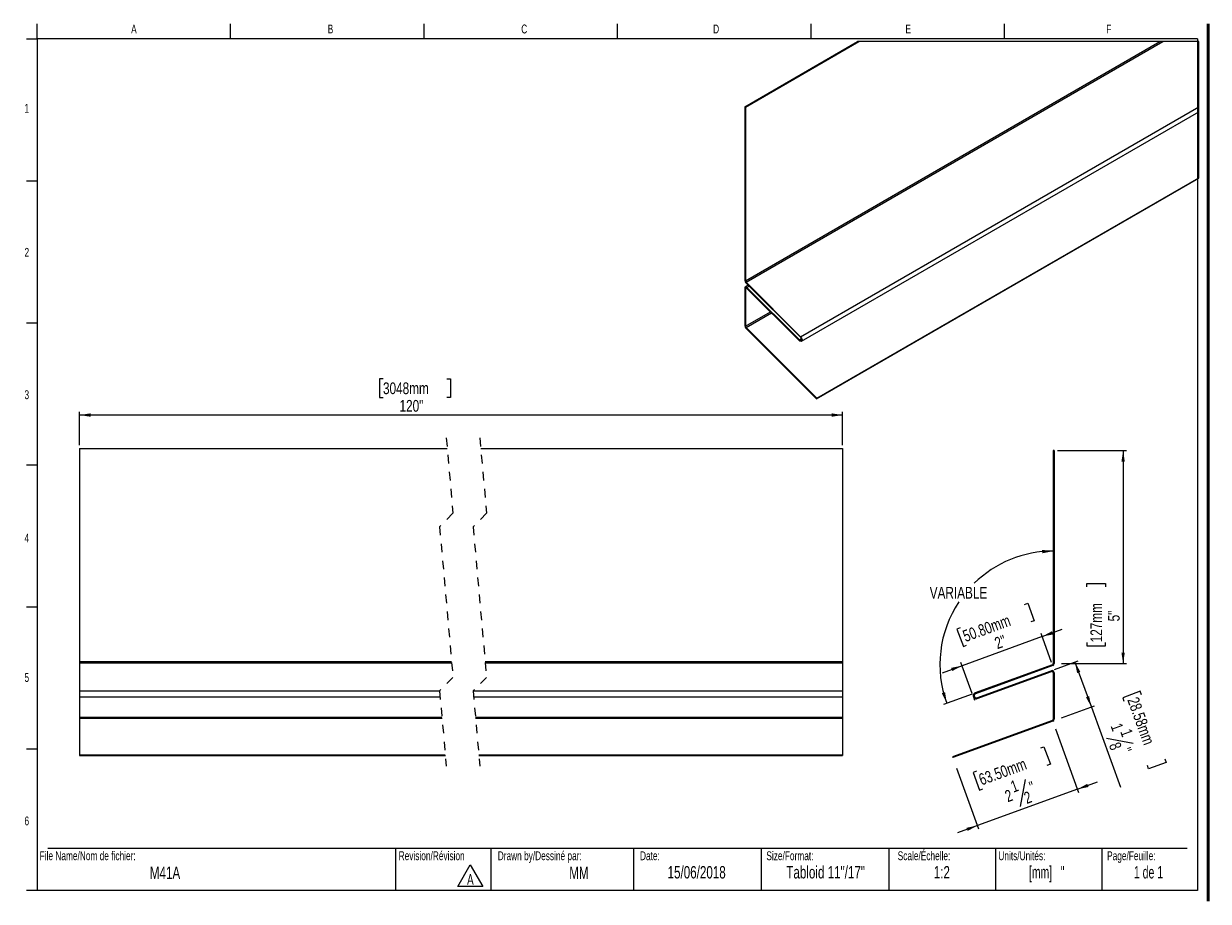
# Model space of a CAD drawing. Header units: inches. Extents: x 0.5 to 29.2, y 0.4 to 19.2.
# Tile 1 of 2: x 0.5 to 14.4, y 0.4 to 10.7. Entities that reach past the tile are written whole.
import ezdxf

# ---------------------------------------------------------------- set-up
doc = ezdxf.new("R2010")
doc.units = ezdxf.units.IN
doc.header["$MEASUREMENT"] = 0
doc.linetypes.add('HIDDEN', pattern=[0.075, 0.05, -0.025])
doc.layers.add('FORMAT', color=7, linetype='Continuous')
doc.styles.add('SLDTEXTSTYLE0', font='TXT', dxfattribs={"width": 0.7})
doc.styles.add('SLDTEXTSTYLE1', font='TXT', dxfattribs={"width": 0.633333})
doc.styles.add('SLDTEXTSTYLE2', font='TXT', dxfattribs={"width": 0.625})
doc.styles.add('SLDTEXTSTYLE4', font='TXT', dxfattribs={"width": 0.75})
doc.dimstyles.new('SLDDIMSTYLE0', dxfattribs={"dimtxt": 0.137795, "dimasz": 0.13, "dimexe": 0, "dimexo": 0.0625, "dimgap": 0.034449, "dimtad": 1, "dimdec": 1, "dimlfac": 2, "dimrnd": 1e-09, "dimzin": 12, "dimdsep": 46, "dimlunit": 5, "dimtxsty": 'SLDTEXTSTYLE4', "dimsah": 1, "dimcen": 0.09, "dimadec": 0, "dimazin": 3, "dimtfac": 1, "dimtdec": 1, "dimtmove": 0, "dimatfit": 0, "dimfxl": 1, "dimfrac": 2, "dimtolj": 1, "dimtzin": 12, "dimarcsym": 0})
doc.dimstyles.new('SLDDIMSTYLE1', dxfattribs={"dimtxt": 0.137795, "dimasz": 0.13, "dimexe": 0, "dimexo": 0.0625, "dimgap": 0.034449, "dimtad": 1, "dimdec": 6, "dimlfac": 2, "dimrnd": 1e-09, "dimzin": 12, "dimdsep": 46, "dimlunit": 5, "dimtxsty": 'SLDTEXTSTYLE4', "dimsah": 1, "dimcen": 0.09, "dimadec": 0, "dimazin": 3, "dimtfac": 1, "dimtdec": 1, "dimtofl": 0, "dimtmove": 0, "dimatfit": 3, "dimfxl": 1, "dimfrac": 2, "dimtolj": 1, "dimtzin": 12, "dimarcsym": 0})
doc.dimstyles.new('SLDDIMSTYLE2', dxfattribs={"dimtxt": 0.137795, "dimasz": 0.13, "dimexe": 0, "dimexo": 0.0625, "dimgap": 0.034449, "dimtad": 1, "dimdec": 1, "dimlfac": 2, "dimrnd": 1e-09, "dimzin": 12, "dimdsep": 46, "dimlunit": 5, "dimtxsty": 'SLDTEXTSTYLE4', "dimsah": 1, "dimcen": 0.09, "dimadec": 0, "dimazin": 3, "dimtfac": 1, "dimtdec": 1, "dimtofl": 0, "dimtmove": 0, "dimatfit": 3, "dimfxl": 1, "dimfrac": 2, "dimtolj": 1, "dimtzin": 12, "dimarcsym": 0})
doc.dimstyles.new('SLDDIMSTYLE3', dxfattribs={"dimtxt": 0.137795, "dimasz": 0.13, "dimexe": 0, "dimexo": 0.0625, "dimgap": 0.034449, "dimtad": 0, "dimtih": 1, "dimtoh": 1, "dimdec": 4, "dimlfac": 2, "dimzin": 12, "dimdsep": 46, "dimlunit": 5, "dimtxsty": 'SLDTEXTSTYLE4', "dimsah": 1, "dimcen": 0.09, "dimazin": 3, "dimtfac": 1, "dimtofl": 0, "dimtmove": 0, "dimatfit": 3, "dimfxl": 1, "dimfrac": 2, "dimtolj": 1, "dimtzin": 12, "dimarcsym": 0})
doc.dimstyles.new('SLDDIMSTYLE4', dxfattribs={"dimtxt": 0.137795, "dimasz": 0.13, "dimexe": 0, "dimexo": 0.0625, "dimgap": 0.034449, "dimtad": 1, "dimdec": 6, "dimlfac": 2, "dimrnd": 1e-09, "dimzin": 12, "dimdsep": 46, "dimlunit": 5, "dimtxsty": 'SLDTEXTSTYLE4', "dimsah": 1, "dimcen": 0.09, "dimadec": 0, "dimazin": 3, "dimtfac": 1, "dimtdec": 1, "dimtmove": 0, "dimatfit": 0, "dimfxl": 1, "dimfrac": 2, "dimtolj": 1, "dimtzin": 12, "dimarcsym": 0})

# ---------------------------------------------------------------- blocks, each defined once
blk = doc.blocks.new('SW_NOTE_0')
at = {"color": 0, "linetype": 'Continuous', "lineweight": 0}
for p, q in [((-0.098, 0.017), (0.048, 0.269)), ((0.048, 0.269), (0.194, 0.017)), ((0.194, 0.017), (-0.098, 0.017))]:
    blk.add_line(p, q, dxfattribs=at)
at = {"color": 0, "linetype": 'Continuous', "lineweight": 0, "insert": (0.049, 0.161), "char_height": 0.125, "attachment_point": 2, "style": 'SLDTEXTSTYLE0'}
blk.add_mtext('A', dxfattribs=at)
blk = doc.blocks.new('_D')
at = {"layer": 'FORMAT'}
for p, q in [((12.219, 3.877), (12.258, 3.891)), ((12.258, 3.891), (12.333, 3.686)), ((12.333, 3.686), (12.294, 3.671)), ((11.464, 3.602), (11.425, 3.588)), ((11.425, 3.588), (11.5, 3.382)), ((12.425, 3.5), (11.486, 3.158)), ((12.536, 3.196), (12.412, 3.537)), ((12.425, 3.5), (12.66, 3.585)), ((11.5, 3.382), (11.539, 3.397)), ((11.486, 3.158), (11.251, 3.072)), ((11.605, 2.83), (11.472, 3.195))]:
    blk.add_line(p, q, dxfattribs=at)
for points in [[(12.425, 3.5), (12.554, 3.525), (12.541, 3.563)], [(11.486, 3.158), (11.357, 3.132), (11.37, 3.095)]]:
    blk.add_solid(points, dxfattribs=at)
at = {"layer": 'FORMAT', "char_height": 0.1378, "attachment_point": 1, "rotation": 20, "style": 'SLDTEXTSTYLE4'}
for s, insert in [('50.80mm', (11.479, 3.564)), ('2"', (11.852, 3.48))]:
    blk.add_mtext(s, dxfattribs=dict(at, insert=insert))
blk = doc.blocks.new('_D_1')
at = {"layer": 'FORMAT'}
for p, q in [((12.57, 3.113), (12.847, 3.214)), ((12.81, 3.2), (13.003, 2.672)), ((13.577, 2.857), (13.372, 2.782)), ((13.592, 2.817), (13.577, 2.857)), ((12.653, 2.545), (13.04, 2.685)), ((13.003, 2.672), (13.346, 1.73)), ((13.372, 2.782), (13.386, 2.742)), ((13.495, 2.243), (13.18, 2.304)), ((13.675, 1.949), (13.661, 1.988)), ((13.881, 2.023), (13.675, 1.949)), ((13.866, 2.063), (13.881, 2.023))]:
    blk.add_line(p, q, dxfattribs=at)
for points in [[(12.81, 3.2), (12.836, 3.071), (12.874, 3.085)], [(13.003, 2.672), (12.977, 2.801), (12.94, 2.787)]]:
    blk.add_solid(points, dxfattribs=at)
at = {"layer": 'FORMAT', "attachment_point": 1, "rotation": 290, "style": 'SLDTEXTSTYLE4'}
for s, insert, char_height in [('28.58mm', (13.553, 2.803), 0.1378), ('1', (13.357, 2.497), 0.138), ('1', (13.47, 2.43), 0.138), ('8', (13.337, 2.273), 0.138), ('"', (13.463, 2.211), 0.138)]:
    blk.add_mtext(s, dxfattribs=dict(at, insert=insert, char_height=char_height))
blk = doc.blocks.new('_D_2')
at = {"layer": 'FORMAT'}
for p, q in [((12.605, 5.682), (13.415, 5.682)), ((13.376, 5.682), (13.376, 3.182)), ((12.951, 4.082), (12.951, 4.124)), ((12.951, 4.124), (13.17, 4.124)), ((13.17, 4.124), (13.17, 4.082)), ((12.951, 3.432), (12.951, 3.39)), ((12.951, 3.39), (13.17, 3.39)), ((13.17, 3.39), (13.17, 3.432)), ((12.651, 3.182), (13.415, 3.182))]:
    blk.add_line(p, q, dxfattribs=at)
for points in [[(13.376, 5.682), (13.356, 5.552), (13.396, 5.552)], [(13.376, 3.182), (13.396, 3.312), (13.356, 3.312)]]:
    blk.add_solid(points, dxfattribs=at)
at = {"layer": 'FORMAT', "char_height": 0.1378, "attachment_point": 1, "rotation": 90, "style": 'SLDTEXTSTYLE4'}
for s, insert in [('127mm', (12.992, 3.432)), ('5"', (13.198, 3.678))]:
    blk.add_mtext(s, dxfattribs=dict(at, insert=insert))
blk = doc.blocks.new('_D_3')
at = {"layer": 'FORMAT'}
blk.add_line((11.602, 2.825), (11.268, 2.703), dxfattribs=at)
for start, end in [(90, 134.2983), (146.5365, 200)]:
    blk.add_arc((12.556, 3.172), 1.331, start, end, dxfattribs=at)
for points in [[(12.556, 4.503), (12.425, 4.517), (12.427, 4.477)], [(11.305, 2.716), (11.286, 2.846), (11.247, 2.835)]]:
    blk.add_solid(points, dxfattribs=at)
at = {"layer": 'FORMAT', "insert": (11.105, 4.083), "char_height": 0.1378, "attachment_point": 1, "style": 'SLDTEXTSTYLE4'}
blk.add_mtext('VARIABLE', dxfattribs=at)
blk = doc.blocks.new('_D_4')
at = {"layer": 'FORMAT'}
for p, q in [((12.583, 2.416), (12.854, 1.671)), ((12.408, 2.193), (12.447, 2.207)), ((12.447, 2.207), (12.522, 2.001)), ((11.42, 1.955), (11.679, 1.244)), ((12.522, 2.001), (12.482, 1.987)), ((11.653, 1.918), (11.614, 1.904)), ((11.614, 1.904), (11.689, 1.698)), ((12.227, 1.822), (12.166, 1.506)), ((12.84, 1.708), (11.666, 1.281)), ((11.689, 1.698), (11.728, 1.713)), ((12.84, 1.708), (13.075, 1.794)), ((11.666, 1.281), (11.431, 1.195))]:
    blk.add_line(p, q, dxfattribs=at)
for points in [[(12.84, 1.708), (12.969, 1.734), (12.956, 1.772)], [(11.666, 1.281), (11.537, 1.255), (11.55, 1.218)]]:
    blk.add_solid(points, dxfattribs=at)
at = {"layer": 'FORMAT', "attachment_point": 1, "rotation": 20, "style": 'SLDTEXTSTYLE4'}
for s, insert, char_height in [('63.50mm', (11.667, 1.88), 0.1378), ('1', (12.04, 1.796), 0.138), ('"', (12.259, 1.79), 0.138), ('2', (11.973, 1.683), 0.138), ('2', (12.197, 1.663), 0.138)]:
    blk.add_mtext(s, dxfattribs=dict(at, insert=insert, char_height=char_height))
blk = doc.blocks.new('_D_5')
at = {"layer": 'FORMAT'}
for p, q in [((4.686, 6.524), (4.644, 6.524)), ((4.644, 6.524), (4.644, 6.306)), ((5.437, 6.524), (5.479, 6.524)), ((5.479, 6.524), (5.479, 6.306)), ((4.644, 6.306), (4.686, 6.306)), ((5.479, 6.306), (5.437, 6.306)), ((1.122, 5.745), (1.122, 6.139)), ((10.083, 5.745), (10.083, 6.139)), ((10.083, 6.1), (1.122, 6.1))]:
    blk.add_line(p, q, dxfattribs=at)
for points in [[(1.122, 6.1), (1.252, 6.08), (1.252, 6.12)], [(10.083, 6.1), (9.953, 6.12), (9.953, 6.08)]]:
    blk.add_solid(points, dxfattribs=at)
at = {"layer": 'FORMAT', "char_height": 0.1378, "attachment_point": 1, "style": 'SLDTEXTSTYLE4'}
for s, insert in [('3048mm', (4.686, 6.483)), ('120"', (4.88, 6.277))]:
    blk.add_mtext(s, dxfattribs=dict(at, insert=insert))

msp = doc.modelspace()

# ---------------------------------------------------------------- linework, layer by layer
at = {"color": 7, "linetype": 'Continuous', "lineweight": 18}
for p, q in [((0.6262516, 10.51707317), (0.6262516, 10.69394495)), ((2.89708494, 10.51707317), (2.89708494, 10.69394495)), ((5.16791827, 10.51707317), (5.16791827, 10.69394495)), ((7.4387516, 10.51707317), (7.4387516, 10.69394495)), ((9.70958494, 10.69394495), (9.70958494, 10.51707317)), ((11.98041827, 10.69394495), (11.98041827, 10.51707317)), ((0.5012516, 10.51707317), (0.6262516, 10.51707317)), ((14.2512516, 10.51707317), (0.6262516, 10.51707317)), ((0.6262516, 10.51707317), (0.6262516, 0.51707317)), ((14.2512516, 10.51707317), (14.2512516, 0.51707317)), ((0.5012516, 8.8504065), (0.6262516, 8.8504065)), ((0.5012516, 7.18373984), (0.6262516, 7.18373984)), ((0.5012516, 5.51707317), (0.6262516, 5.51707317)), ((0.5012516, 3.8504065), (0.6262516, 3.8504065)), ((0.5012516, 2.18373984), (0.6262516, 2.18373984)), ((0.7512516, 1.01707317), (14.1262516, 1.01707317)), ((4.83168021, 1.01707317), (4.83168021, 0.51707317)), ((5.95393245, 1.01707317), (5.95393245, 0.51707317)), ((7.6262516, 1.01707317), (7.6262516, 0.51707317)), ((9.1262516, 1.01707317), (9.1262516, 0.51707317)), ((10.6262516, 1.01707317), (10.6262516, 0.51707317)), ((11.8762516, 1.01707317), (11.8762516, 0.51707317)), ((13.1262516, 1.01707317), (13.1262516, 0.51707317)), ((0.6262516, 0.51707317), (0.5012516, 0.51707317)), ((14.2512516, 0.51707317), (0.6262516, 0.51707317))]:
    msp.add_line(p, q, dxfattribs=at)
at = {"color": 7, "linetype": 'Continuous', "lineweight": 50}
msp.add_line((14.3762516, 10.69394495), (14.3762516, 0.39207317), dxfattribs=at)
at = {"color": 7, "linetype": 'Continuous', "lineweight": 25}
for p, q in [((8.93419378, 9.71943969), (10.25856675, 10.48398424)), ((8.94126421, 7.67401009), (13.80880947, 10.48398424)), ((8.94126421, 9.71535771), (10.2727076, 10.48398424)), ((8.94824311, 7.65847182), (13.84270433, 10.48398424)), ((8.93419378, 9.71943969), (8.93419378, 7.67809207)), ((8.93419378, 9.71943969), (8.94126421, 9.71535771)), ((8.94126421, 9.71535771), (8.94126421, 7.67401009)), ((9.58945064, 7.0188119), (14.26306961, 9.71683492)), ((9.5984852, 6.96653112), (14.26306961, 9.65933873)), ((9.77640272, 6.29139118), (14.26306961, 8.88148873)), ((9.7788221, 6.29766844), (14.26306961, 8.88636974)), ((8.94582607, 7.65219455), (9.58703125, 7.01253464)), ((8.94824311, 7.65847182), (9.58945064, 7.0188119)), ((8.93419378, 7.59119718), (8.93419378, 7.14586248)), ((8.97492206, 7.62316662), (8.93937282, 7.60264291)), ((8.94126421, 7.5871152), (8.94126421, 7.1417805)), ((9.57252198, 6.97487342), (8.95549892, 7.59040754)), ((9.57493902, 6.98115068), (8.95791831, 7.59668362)), ((8.94582607, 7.11996614), (9.77640272, 6.29139118)), ((8.94824311, 7.12624223), (9.7788221, 6.29766844)), ((9.7788221, 6.29766844), (9.77640272, 6.29139118)), ((1.12245903, 5.70584479), (5.44009044, 5.70584479)), ((1.12245903, 5.70584479), (1.12245903, 3.20584999)), ((5.83379091, 5.70584479), (10.08278076, 5.70584479)), ((10.08278076, 5.70584479), (10.08278076, 3.20584999)), ((12.56608166, 5.68216618), (12.55608166, 5.68216618)), ((12.55608166, 5.68216618), (12.55608166, 3.18217137)), ((12.56608166, 5.68216618), (12.56608166, 3.18217137)), ((1.12245903, 3.20584999), (5.49115566, 3.20584999)), ((1.12245903, 3.20584999), (1.12245903, 3.19175453)), ((5.88485613, 3.20584999), (10.08278076, 3.20584999)), ((10.08278076, 3.20584999), (10.08278076, 3.19175453)), ((1.12245903, 3.19175453), (5.49240877, 3.19175453)), ((1.12245903, 3.19175453), (1.12245903, 2.8617051)), ((5.88611158, 3.19175453), (10.08278076, 3.19175453)), ((10.08278076, 3.19175453), (10.08278076, 2.8617051)), ((12.54621196, 3.16807598), (11.63940858, 2.83802654)), ((12.54963216, 3.15867905), (11.64282878, 2.82862962)), ((11.65992979, 2.78164499), (12.53253116, 3.09924591)), ((11.66334999, 2.77224806), (12.53595136, 3.08984898)), ((12.55608166, 3.07575359), (12.55608166, 2.53036248)), ((12.56608166, 3.07575359), (12.56608166, 2.53036248)), ((1.12245903, 2.8617051), (5.35029158, 2.8617051)), ((1.12245903, 2.8617051), (1.12245903, 2.79381587)), ((1.12245903, 2.79381587), (5.35633652, 2.79381587)), ((1.12245903, 2.79381587), (1.12245903, 2.55404108)), ((5.7439944, 2.8617051), (10.08278076, 2.8617051)), ((5.750037, 2.79381587), (10.08278076, 2.79381587)), ((10.08278076, 2.8617051), (10.08278076, 2.79381587)), ((10.08278076, 2.79381587), (10.08278076, 2.55404108)), ((1.12245903, 2.55404108), (5.37768156, 2.55404108)), ((1.12245903, 2.55404108), (1.12245903, 2.53994569)), ((1.12245903, 2.53994569), (1.12245903, 2.11242052)), ((1.12245903, 2.53994569), (5.37893701, 2.53994569)), ((5.77138438, 2.55404108), (10.08278076, 2.55404108)), ((5.77263748, 2.53994569), (10.08278076, 2.53994569)), ((10.08278076, 2.55404108), (10.08278076, 2.53994569)), ((10.08278076, 2.53994569), (10.08278076, 2.11242052)), ((12.54621196, 2.5162671), (11.37159619, 2.08874192)), ((12.54963216, 2.50687017), (11.37501639, 2.07934499)), ((1.12245903, 2.11242052), (5.41699716, 2.11242052)), ((1.12245903, 2.11242052), (1.12245903, 2.10302355)), ((1.12245903, 2.10302355), (5.41783491, 2.10302355)), ((5.81069997, 2.11242052), (10.08278076, 2.11242052)), ((5.81153538, 2.10302355), (10.08278076, 2.10302355)), ((10.08278076, 2.11242052), (10.08278076, 2.10302355)), ((11.37159619, 2.08874192), (11.37501639, 2.07934499))]:
    msp.add_line(p, q, dxfattribs=at)
at = {"color": 8, "linetype": 'Continuous', "lineweight": 25}
for p, q in [((8.94126421, 7.5871152), (8.95187336, 7.59323876)), ((8.95791831, 7.59668362), (8.9855054, 7.61261027)), ((8.94126421, 7.1417805), (9.23514561, 7.3114355)), ((8.94824311, 7.12624223), (9.24757107, 7.29904055)), ((9.57493902, 6.98115068), (9.59759817, 6.99423085))]:
    msp.add_line(p, q, dxfattribs=at)
at = {"color": 7, "linetype": 'HIDDEN', "lineweight": 18}
for p, q in [((5.42896297, 5.83084477), (5.50770313, 4.94637963)), ((5.82266376, 5.83084477), (5.90140392, 4.94637963)), ((5.50770313, 4.94637963), (5.35022282, 4.78889931)), ((5.90140392, 4.94637963), (5.7439236, 4.78889931)), ((5.35022282, 4.78889931), (5.50770313, 3.01996903)), ((5.7439236, 4.78889931), (5.90140392, 3.01996903)), ((5.50770313, 3.01996903), (5.35022282, 2.86248871)), ((5.90140392, 3.01996903), (5.7439236, 2.86248871)), ((5.35022282, 2.86248871), (5.42896297, 1.97802357)), ((5.7439236, 2.86248871), (5.82266376, 1.97802357))]:
    msp.add_line(p, q, dxfattribs=at)
at = {"color": 7, "linetype": 'Continuous', "lineweight": 18, "flags": 128}
msp.add_lwpolyline([(14.26306961, 8.88148873), (14.26306961, 8.88636974), (14.26306961, 9.65933873), (14.26306961, 9.71683492), (14.26306961, 10.48398424), (13.84270433, 10.48398424), (13.80880947, 10.48398424), (10.2727076, 10.48398424), (10.25856675, 10.48398424)], dxfattribs=at)
at = {"color": 7, "linetype": 'Continuous', "lineweight": 25, "flags": 128}
for points in [[(8.95791831, 7.59668362), (8.95379526, 7.60017308), (8.94956427, 7.60256313), (8.94546469, 7.6037165), (8.94173119, 7.60356749), (8.93857965, 7.60212431), (8.93619077, 7.59947026), (8.93470066, 7.5957567), (8.93419378, 7.59119718)], [(8.95549892, 7.59040754), (8.95302556, 7.59250074), (8.9504865, 7.59393453), (8.94802722, 7.59462679), (8.94578853, 7.59453762), (8.94389714, 7.59367171), (8.94246334, 7.59207834), (8.94156927, 7.58985138), (8.94126421, 7.5871152)], [(9.58945064, 7.0188119), (9.59770612, 7.00826141), (9.60341549, 6.99597206), (9.6057105, 6.98381529), (9.60424151, 6.97364261), (9.59923143, 6.96700162), (9.59144528, 6.96490372), (9.58206576, 6.96766806), (9.57252198, 6.97487342)], [(9.58703125, 7.01253464), (9.59292836, 7.0049984), (9.59700682, 6.9962208), (9.59864712, 6.98753823), (9.59759817, 6.98027069), (9.59401955, 6.97552696), (9.58845566, 6.97402863), (9.58175601, 6.97600333), (9.57493902, 6.98115068)]]:
    msp.add_lwpolyline(points, dxfattribs=at)
at = {"color": 7, "linetype": 'Continuous', "lineweight": 25}
for centre, radius, start, end in [((8.97322453, 7.68006219), 0.03908044, 182.889623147, 225.486401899), ((8.96469293, 7.67519653), 0.02345874, 182.899016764, 225.474774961), ((8.97322282, 7.1478331), 0.03907876, 182.890473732, 225.487491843), ((8.96470062, 7.1429704), 0.0234666, 182.906491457, 225.467300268), ((12.54108166, 3.07575359), 0.025, 0, 110), ((12.54108166, 3.07575359), 0.015, 0, 110), ((12.54108166, 3.18217137), 0.015, 290, 0), ((12.54108166, 3.18217137), 0.025, 290, 0), ((11.65137929, 2.8051373), 0.035, 110, 290), ((11.65137929, 2.8051373), 0.025, 110, 290), ((12.54108166, 2.53036248), 0.015, 290, 0), ((12.54108166, 2.53036248), 0.025, 290, 0)]:
    msp.add_arc(centre, radius, start, end, dxfattribs=at)
at = {"layer": 'FORMAT', "lineweight": 18}
msp.add_line((11.61849005, 2.7931666), (11.6323854, 2.75498941), dxfattribs=at)

# ---------------------------------------------------------------- block references
at = {"color": 7, "linetype": 'Continuous', "lineweight": 0}
msp.add_blockref('SW_NOTE_0', (5.66292394, 0.55004025), dxfattribs=at)

# ---------------------------------------------------------------- texts
for s, insert, char_height, attachment_point, style in [('A', (1.76142579, 10.6839024), 0.10416667, 2, 'SLDTEXTSTYLE0'), ('B', (4.06958911, 10.6839024), 0.10416667, 2, 'SLDTEXTSTYLE0'), ('C', (6.34413178, 10.6839024), 0.10416667, 2, 'SLDTEXTSTYLE0'), ('D', (8.59747332, 10.6839024), 0.10416667, 2, 'SLDTEXTSTYLE0'), ('E', (10.8526565, 10.6839024), 0.10416667, 2, 'SLDTEXTSTYLE0'), ('F', (13.20742543, 10.6839024), 0.10416667, 2, 'SLDTEXTSTYLE0'), ('1', (0.5037246, 9.75182478), 0.10416667, 2, 'SLDTEXTSTYLE0'), ('2', (0.5037246, 8.06186262), 0.10416667, 2, 'SLDTEXTSTYLE0'), ('3', (0.5037246, 6.39100017), 0.10416667, 2, 'SLDTEXTSTYLE0'), ('4', (0.5037246, 4.7085424), 0.10416667, 2, 'SLDTEXTSTYLE0'), ('5', (0.5037246, 3.07157689), 0.10416667, 2, 'SLDTEXTSTYLE0'), ('6', (0.5037246, 1.38784093), 0.10416667, 2, 'SLDTEXTSTYLE0'), ('File Name/Nom de fichier:', (0.65493189, 0.97867855), 0.1041666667, 1, 'SLDTEXTSTYLE0'), ('Revision/Révision', (4.87009835, 0.97867855), 0.1041666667, 1, 'SLDTEXTSTYLE0'), ('Drawn by/Dessiné par:', (6.03329934, 0.97867855), 0.1041666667, 1, 'SLDTEXTSTYLE0'), ('Date:', (7.70350905, 0.97867855), 0.104166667, 1, 'SLDTEXTSTYLE0'), ('Size/Format:', (9.18750927, 0.97867855), 0.1041666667, 1, 'SLDTEXTSTYLE0'), ('Scale/Échelle:', (10.72938767, 0.97867855), 0.1041666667, 1, 'SLDTEXTSTYLE0'), ('Units/Unités:', (11.91111672, 0.97867855), 0.1041666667, 1, 'SLDTEXTSTYLE0'), ('Page/Feuille:', (13.18799756, 0.97867855), 0.1041666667, 1, 'SLDTEXTSTYLE0'), ('M41A', (2.12627184, 0.79939677), 0.145833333, 2, 'SLDTEXTSTYLE0'), ('MM', (6.98639338, 0.79939676), 0.145833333, 2, 'SLDTEXTSTYLE0'), ('15/06/2018', (8.36878578, 0.80596202), 0.145833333, 2, 'SLDTEXTSTYLE0'), ('Tabloid 11"/17"', (9.88310669, 0.80596202), 0.1458333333, 2, 'SLDTEXTSTYLE0'), ('1:2', (11.24744214, 0.80596202), 0.145833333, 2, 'SLDTEXTSTYLE0'), ('[mm]   "', (12.47899807, 0.80596202), 0.145833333, 2, 'SLDTEXTSTYLE2'), ('1 de 1', (13.67421983, 0.80596202), 0.145833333, 2, 'SLDTEXTSTYLE1')]:
    msp.add_mtext(s, dxfattribs=dict(at, insert=insert, char_height=char_height, attachment_point=attachment_point, style=style))

# ---------------------------------------------------------------- dimensions: what is measured, and where the dimension line sits
at = {"layer": 'FORMAT'}
dim = msp.add_linear_dim(base=(1.12245999, 6.09954555), p1=(10.0827798, 5.70584477), p2=(1.12245999, 5.70584477), text='120"', dimstyle='SLDDIMSTYLE2', dxfattribs=at)
dim.commit()
dim.dimension.update_dxf_attribs({"geometry": '_D_5', "text_midpoint": (5.06154768, 6.09954555), "dimtype": 160})
dim = msp.add_angular_dim_2l(base=(12.05413911, 4.40476689), line1=((12.54621196, 3.16807598), (11.63940858, 2.83802654)), line2=((12.55608166, 3.18217137), (12.55608166, 5.68216618)), text='VARIABLE', dimstyle='SLDDIMSTYLE3', dxfattribs=at)
dim.commit()
dim.dimension.update_dxf_attribs({"geometry": '_D_3', "text_midpoint": (11.526028, 4.0151539), "dimtype": 162})
for base, p1, p2, angle, dimstyle, picture, middle in [((13.37594359, 3.18217137), (12.56608166, 5.68216618), (12.54108166, 3.18217137), 90, 'SLDDIMSTYLE2', '_D_2', (13.37594359, 3.7570832)), ((11.4857888, 3.15776027), (12.54963216, 3.15867905), (11.61849005, 2.7931666), 20, 'SLDDIMSTYLE0', '_D', (11.98691282, 3.3401545)), ((13.00282197, 2.67181777), (12.53253116, 3.09924591), (12.54963216, 2.50687017), 290, 'SLDDIMSTYLE1', '_D_1', (13.16229975, 2.23365617)), ((11.66564015, 1.28086276), (12.54621196, 2.5162671), (11.37501639, 2.07934499), 20, 'SLDDIMSTYLE4', '_D_4', (12.23667918, 1.48870397))]:
    dim = msp.add_linear_dim(base=base, p1=p1, p2=p2, angle=angle, dimstyle=dimstyle, dxfattribs=at)
    dim.commit()
    dim.dimension.update_dxf_attribs({"geometry": picture, "text_midpoint": middle, "dimtype": 160})

doc.saveas('drawing.dxf')
